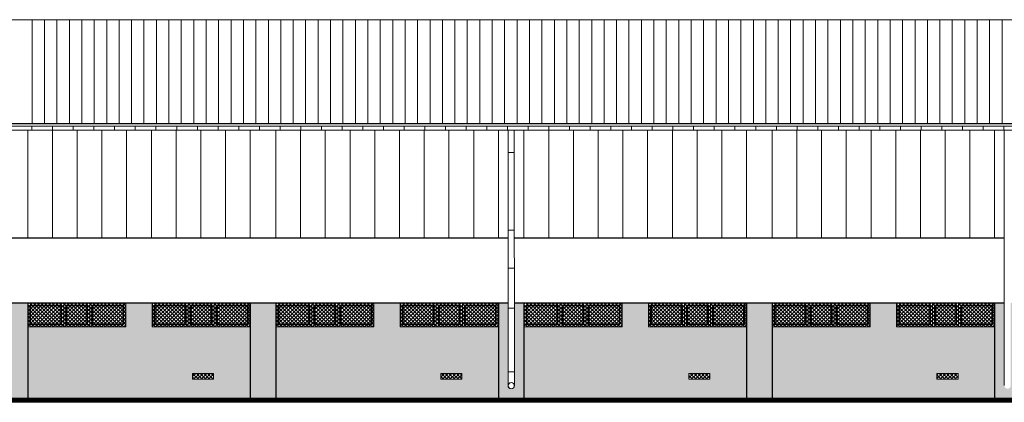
# Model space of a CAD drawing. Header units: millimetres. Extents: x -26513 to 76799, y 0 to 112149.
# Tile 80 of 98: x 59388 to 61768, y 96367 to 97292. Entities that reach past the tile are written whole.
import ezdxf

# ---------------------------------------------------------------- set-up
doc = ezdxf.new("R2010")
doc.units = ezdxf.units.MM
doc.header["$LTSCALE"] = 2
for name, color, linetype, lineweight in [('hacz  do wyłaczenia', 161, 'Continuous', 5), ('rynna-41', 22, 'Continuous', 18), ('stolarka', 6, 'Continuous', 9), ('widok', 3, 'Continuous', 13)]:
    doc.layers.add(name, color=color, linetype=linetype, lineweight=lineweight)
doc.layers.add('istn.śiany', color=2, linetype='Continuous')

msp = doc.modelspace()

# ---------------------------------------------------------------- hatches: boundary and pattern name
at = {"layer": 'hacz  do wyłaczenia', "linetype": 'Continuous'}
h = msp.add_hatch(dxfattribs=at)
h.set_pattern_fill('NET', color=256, scale=2, angle=45, style=0)
h.set_pattern_definition([(45, (3607.225, 3420.6066), (-4.49012806, 4.49012806), []), (135, (3607.225, 3420.6066), (-4.49012806, -4.49012806), [])])
h.paths.add_polyline_path([(59406.9, 96607.3), (59643.9, 96607.3), (59643.9, 96550.3), (59406.9, 96550.3)])
h = msp.add_hatch(dxfattribs=at)
h.set_pattern_fill('NET', color=256, scale=2, angle=45, style=0)
h.set_pattern_definition([(45, (3908.225, 3420.6066), (-4.49012806, 4.49012806), []), (135, (3908.225, 3420.6066), (-4.49012806, -4.49012806), [])])
h.paths.add_polyline_path([(59707.9, 96607.3), (59944.9, 96607.3), (59944.9, 96550.3), (59707.9, 96550.3)])
h = msp.add_hatch(dxfattribs=at)
h.set_pattern_fill('NET', color=256, scale=2, angle=45, style=0)
h.set_pattern_definition([(45, (4207.225, 3420.6066), (-4.49012806, 4.49012806), []), (135, (4207.225, 3420.6066), (-4.49012806, -4.49012806), [])])
h.paths.add_polyline_path([(60006.9, 96607.3), (60243.9, 96607.3), (60243.9, 96550.3), (60006.9, 96550.3)])
h = msp.add_hatch(dxfattribs=at)
h.set_pattern_fill('NET', color=256, scale=2, angle=45, style=0)
h.set_pattern_definition([(45, (4508.225, 3420.6066), (-4.49012806, 4.49012806), []), (135, (4508.225, 3420.6066), (-4.49012806, -4.49012806), [])])
h.paths.add_polyline_path([(60307.9, 96607.3), (60544.9, 96607.3), (60544.9, 96550.3), (60307.9, 96550.3)])
h = msp.add_hatch(dxfattribs=at)
h.set_pattern_fill('NET', color=256, scale=2, angle=45, style=0)
h.set_pattern_definition([(45, (4807.225, 3420.6066), (-4.49012806, 4.49012806), []), (135, (4807.225, 3420.6066), (-4.49012806, -4.49012806), [])])
h.paths.add_polyline_path([(60606.9, 96607.3), (60843.9, 96607.3), (60843.9, 96550.3), (60606.9, 96550.3)])
h = msp.add_hatch(dxfattribs=at)
h.set_pattern_fill('NET', color=256, scale=2, angle=45, style=0)
h.set_pattern_definition([(45, (5108.225, 3420.6066), (-4.49012806, 4.49012806), []), (135, (5108.225, 3420.6066), (-4.49012806, -4.49012806), [])])
h.paths.add_polyline_path([(60907.9, 96607.3), (61144.9, 96607.3), (61144.9, 96550.3), (60907.9, 96550.3)])
h = msp.add_hatch(dxfattribs=at)
h.set_pattern_fill('NET', color=256, scale=2, angle=45, style=0)
h.set_pattern_definition([(45, (5407.225, 3420.6066), (-4.49012806, 4.49012806), []), (135, (5407.225, 3420.6066), (-4.49012806, -4.49012806), [])])
h.paths.add_polyline_path([(61206.9, 96607.3), (61443.9, 96607.3), (61443.9, 96550.3), (61206.9, 96550.3)])
h = msp.add_hatch(dxfattribs=at)
h.set_pattern_fill('NET', color=256, scale=2, angle=45, style=0)
h.set_pattern_definition([(45, (5708.225, 3420.6066), (-4.49012806, 4.49012806), []), (135, (5708.225, 3420.6066), (-4.49012806, -4.49012806), [])])
h.paths.add_polyline_path([(61507.9, 96607.3), (61744.9, 96607.3), (61744.9, 96550.3), (61507.9, 96550.3)])
h = msp.add_hatch(dxfattribs=at)
h.set_pattern_fill('NET', color=256, scale=2, angle=45, style=0)
h.set_pattern_definition([(45, (-632.209, 3420.6066), (-4.49012806, 4.49012806), []), (135, (-632.209, 3420.6066), (-4.49012806, -4.49012806), [])])
h.paths.add_polyline_path([(58847.6, 96437.3), (58847.6, 96423.3), (58898.6, 96423.3), (58898.6, 96437.3)])
h.paths.add_polyline_path([(59805.5, 96437.3), (59805.5, 96423.3), (59856.5, 96423.3), (59856.5, 96437.3)])
h.paths.add_polyline_path([(60405.5, 96437.3), (60405.5, 96423.3), (60456.5, 96423.3), (60456.5, 96437.3)])
h.paths.add_polyline_path([(61005.5, 96437.3), (61005.5, 96423.3), (61056.5, 96423.3), (61056.5, 96437.3)])
h.paths.add_polyline_path([(61605.5, 96437.3), (61605.5, 96423.3), (61656.5, 96423.3), (61656.5, 96437.3)])
h.paths.add_polyline_path([(62205.5, 96437.3), (62205.5, 96423.3), (62256.5, 96423.3), (62256.5, 96437.3)])
at = {"layer": 'widok'}
h = msp.add_hatch(dxfattribs=at)
h.set_pattern_fill('AR-SAND', color=256, scale=0.6, style=0)
h.paths.add_polyline_path([(61144.9, 96550.3), (60907.9, 96550.3), (60907.9, 96607.3), (60843.9, 96607.3), (60843.9, 96550.3), (60606.9, 96550.3), (60606.9, 96377.3), (61144.9, 96377.3)])
h.paths.add_polyline_path([(61005.5, 96437.3), (61056.5, 96437.3), (61056.5, 96423.3), (61005.5, 96423.3)], flags=16)
h.paths.add_polyline_path([(61206.9, 96607.3), (61144.9, 96607.3), (61144.9, 96550.3), (61144.9, 96377.3), (61206.9, 96377.3)])
h.paths.add_polyline_path([(60606.9, 96607.3), (60583.5, 96607.3), (60583.6, 96407.9, -1.000441), (60568.3, 96407.8), (60568.3, 96607.3), (60544.9, 96607.3), (60544.9, 96550.3), (60544.9, 96377.3), (60606.9, 96377.3)])
h.paths.add_polyline_path([(61744.9, 96550.3), (61507.9, 96550.3), (61507.9, 96607.3), (61443.9, 96607.3), (61443.9, 96550.3), (61206.9, 96550.3), (61206.9, 96377.3), (61744.9, 96377.3)])
h.paths.add_polyline_path([(61605.5, 96437.3), (61656.5, 96437.3), (61656.5, 96423.3), (61605.5, 96423.3)], flags=16)
h.paths.add_polyline_path([(59304.9, 96550.3), (59067.9, 96550.3), (59067.9, 96607.3), (59003.9, 96607.3), (59003.9, 96550.3), (58766.9, 96550.3), (58766.9, 96437.3), (59304.9, 96437.3)])
h.paths.add_polyline_path([(59304.9, 96437.3), (58898.6, 96437.3), (58898.6, 96423.3), (58847.6, 96423.3), (58847.6, 96437.3), (58766.9, 96437.3), (58766.9, 96377.3), (59304.9, 96377.3)])
h.paths.add_polyline_path([(59348.5, 96607.3), (59304.9, 96607.3), (59304.9, 96550.3), (59304.9, 96377.3), (59406.9, 96377.3), (59406.9, 96607.3), (59363.5, 96607.3), (59363.5, 96408.4, -1.037425), (59348.3, 96407.8, -0.063148), (59348.5, 96409.8)])
h.paths.add_polyline_path([(59944.9, 96550.3), (59707.9, 96550.3), (59707.9, 96607.3), (59643.9, 96607.3), (59643.9, 96550.3), (59406.9, 96550.3), (59406.9, 96377.3), (59944.9, 96377.3)])
h.paths.add_polyline_path([(59805.5, 96437.3), (59856.5, 96437.3), (59856.5, 96423.3), (59805.5, 96423.3)], flags=16)
h.paths.add_polyline_path([(60544.9, 96550.3), (60307.9, 96550.3), (60307.9, 96607.3), (60243.9, 96607.3), (60243.9, 96550.3), (60006.9, 96550.3), (60006.9, 96377.3), (60544.9, 96377.3)])
h.paths.add_polyline_path([(60405.5, 96437.3), (60456.5, 96437.3), (60456.5, 96423.3), (60405.5, 96423.3)], flags=16)
h.paths.add_polyline_path([(60006.9, 96607.3), (59944.9, 96607.3), (59944.9, 96550.3), (59944.9, 96377.3), (60006.9, 96377.3)])
h = msp.add_hatch(dxfattribs=at)
h.set_pattern_fill('AR-SAND', color=256, scale=0.6, style=0)
h.paths.add_polyline_path([(62945.4, 96550.3), (62708.4, 96550.3), (62708.4, 96607.3), (62643.9, 96607.3), (62643.9, 96550.3), (62406.9, 96550.3), (62406.9, 96377.3), (62945.4, 96377.3)])
h.paths.add_polyline_path([(62968.9, 96607.3), (62945.4, 96607.3), (62945.4, 96550.3), (62945.4, 96377.3), (63007.4, 96377.3), (63007.4, 96607.3), (62984, 96607.3), (62984.1, 96407.9, -1.000404), (62968.9, 96407.8)])
h.paths.add_polyline_path([(63515.5, 96550.3), (63279.4, 96550.3), (63279.4, 96607.3), (63244.4, 96607.3), (63244.4, 96550.3), (63007.4, 96550.3), (63007.4, 96377.3), (63515.5, 96377.3)])
h.paths.add_polyline_path([(63548, 96607.3), (63516.4, 96607.3), (63516.4, 96550.3), (63515.5, 96550.3), (63515.5, 96377.3), (63566.4, 96377.3), (63566.4, 96437.3), (63563, 96437.3), (63563, 96408), (63538.8, 96382), (63527.8, 96392.2), (63548, 96413.9)])
h.paths.add_polyline_path([(63566.4, 96607.3), (63563, 96607.3), (63563, 96437.3), (63566.4, 96437.3)])
h.paths.add_polyline_path([(61768.3, 96607.3), (61744.9, 96607.3), (61744.9, 96550.3), (61744.9, 96377.3), (61806.9, 96377.3), (61806.9, 96607.3), (61783.5, 96607.3), (61783.6, 96407.9, -1.000428), (61768.3, 96407.8)])
h.paths.add_polyline_path([(62344.9, 96550.3), (62107.9, 96550.3), (62107.9, 96607.3), (62043.9, 96607.3), (62043.9, 96550.3), (61806.9, 96550.3), (61806.9, 96377.3), (62344.9, 96377.3)])
h.paths.add_polyline_path([(62205.5, 96437.3), (62256.5, 96437.3), (62256.5, 96423.3), (62205.5, 96423.3)], flags=16)
h.paths.add_polyline_path([(62406.9, 96607.3), (62344.9, 96607.3), (62344.9, 96550.3), (62344.9, 96377.3), (62406.9, 96377.3)])

# ---------------------------------------------------------------- linework, layer by layer
at = {"layer": 'hacz  do wyłaczenia'}
for p, q in [((59417.4, 97292.3), (59417.4, 97040.3)), ((59447.5, 97292.3), (59447.5, 97040.3)), ((59477.6, 97292.3), (59477.6, 97040.3)), ((59507.7, 97292.3), (59507.7, 97040.3)), ((59537.7, 97292.3), (59537.7, 97040.3)), ((59567.8, 97292.3), (59567.8, 97040.3)), ((59597.9, 97292.3), (59597.9, 97040.3)), ((59627.9, 97292.3), (59627.9, 97040.3)), ((59658, 97292.3), (59658, 97040.3)), ((59688.1, 97292.3), (59688.1, 97040.3)), ((59718.1, 97292.3), (59718.1, 97040.3)), ((59748.2, 97292.3), (59748.2, 97040.3)), ((59778.3, 97292.3), (59778.3, 97040.3)), ((59808.4, 97292.3), (59808.4, 97040.3)), ((59838.4, 97292.3), (59838.4, 97040.3)), ((59868.5, 97292.3), (59868.5, 97040.3)), ((59898.6, 97292.3), (59898.6, 97040.3)), ((59928.6, 97292.3), (59928.6, 97040.3)), ((59958.7, 97292.3), (59958.7, 97040.3)), ((59988.8, 97292.3), (59988.8, 97040.3)), ((60018.8, 97292.3), (60018.8, 97040.3)), ((60048.9, 97292.3), (60048.9, 97040.3)), ((60079, 97292.3), (60079, 97040.3)), ((60109.1, 97292.3), (60109.1, 97040.3)), ((60139.1, 97292.3), (60139.1, 97040.3)), ((60169.2, 97292.3), (60169.2, 97040.3)), ((60199.3, 97292.3), (60199.3, 97040.3)), ((60229.3, 97292.3), (60229.3, 97040.3)), ((60259.4, 97292.3), (60259.4, 97040.3)), ((60289.5, 97292.3), (60289.5, 97040.3)), ((60319.5, 97292.3), (60319.5, 97040.3)), ((60349.6, 97292.3), (60349.6, 97040.3)), ((60379.7, 97292.3), (60379.7, 97040.3)), ((60409.8, 97292.3), (60409.8, 97040.3)), ((60439.8, 97292.3), (60439.8, 97040.3)), ((60469.9, 97292.3), (60469.9, 97040.3)), ((60500, 97292.3), (60500, 97040.3)), ((60530, 97292.3), (60530, 97040.3)), ((60560.1, 97292.3), (60560.1, 97040.3)), ((60590.2, 97292.3), (60590.2, 97040.3)), ((60620.2, 97292.3), (60620.2, 97040.3)), ((60650.3, 97292.3), (60650.3, 97040.3)), ((60680.4, 97292.3), (60680.4, 97040.3)), ((60710.5, 97292.3), (60710.5, 97040.3)), ((60740.5, 97292.3), (60740.5, 97040.3)), ((60770.6, 97292.3), (60770.6, 97040.3)), ((60800.7, 97292.3), (60800.7, 97040.3)), ((60830.7, 97292.3), (60830.7, 97040.3)), ((60860.8, 97292.3), (60860.8, 97040.3)), ((60890.9, 97292.3), (60890.9, 97040.3)), ((60920.9, 97292.3), (60920.9, 97040.3)), ((60951, 97292.3), (60951, 97040.3)), ((60981.1, 97292.3), (60981.1, 97040.3)), ((61011.2, 97292.3), (61011.2, 97040.3)), ((61041.2, 97292.3), (61041.2, 97040.3)), ((61071.3, 97292.3), (61071.3, 97040.3)), ((61101.4, 97292.3), (61101.4, 97040.3)), ((61131.4, 97292.3), (61131.4, 97040.3)), ((61161.5, 97292.3), (61161.5, 97040.3)), ((61191.6, 97292.3), (61191.6, 97040.3)), ((61221.6, 97292.3), (61221.6, 97040.3)), ((61251.7, 97292.3), (61251.7, 97040.3)), ((61281.8, 97292.3), (61281.8, 97040.3)), ((61311.9, 97292.3), (61311.9, 97040.3)), ((61341.9, 97292.3), (61341.9, 97040.3)), ((61372, 97292.3), (61372, 97040.3)), ((61402.1, 97292.3), (61402.1, 97040.3)), ((61432.1, 97292.3), (61432.1, 97040.3)), ((61462.2, 97292.3), (61462.2, 97040.3)), ((61492.3, 97292.3), (61492.3, 97040.3)), ((61522.3, 97292.3), (61522.3, 97040.3)), ((61552.4, 97292.3), (61552.4, 97040.3)), ((61582.5, 97292.3), (61582.5, 97040.3)), ((61612.6, 97292.3), (61612.6, 97040.3)), ((61642.6, 97292.3), (61642.6, 97040.3)), ((61672.7, 97292.3), (61672.7, 97040.3)), ((61702.8, 97292.3), (61702.8, 97040.3)), ((61732.8, 97292.3), (61732.8, 97040.3)), ((61762.9, 97292.3), (61762.9, 97040.3)), ((59406.9, 97025.3), (59406.9, 96764.3)), ((59417.1, 97025.3), (59417.1, 97035.3)), ((59466.7, 97025.3), (59466.7, 96764.3)), ((59467.1, 97025.3), (59467.1, 97035.3)), ((59517.1, 97025.3), (59517.1, 97035.3)), ((59526.5, 97025.3), (59526.5, 96764.3)), ((59567.1, 97025.3), (59567.1, 97035.3)), ((59586.3, 97025.3), (59586.3, 96764.3)), ((59617.1, 97025.3), (59617.1, 97035.3)), ((59646.1, 97025.3), (59646.1, 96764.3)), ((59667.1, 97025.3), (59667.1, 97035.3)), ((59705.9, 97025.3), (59705.9, 96764.3)), ((59717.1, 97025.3), (59717.1, 97035.3)), ((59765.7, 97025.3), (59765.7, 96764.3)), ((59767.1, 97025.3), (59767.1, 97035.3)), ((59817.1, 97025.3), (59817.1, 97035.3)), ((59825.5, 97025.3), (59825.5, 96764.3)), ((59867.1, 97025.3), (59867.1, 97035.3)), ((59885.3, 97025.3), (59885.3, 96764.3)), ((59917.1, 97025.3), (59917.1, 97035.3)), ((59944.9, 97025.3), (59944.9, 96764.3)), ((59967.1, 97025.3), (59967.1, 97035.3)), ((60006.9, 97025.3), (60006.9, 96764.3)), ((60017.1, 97025.3), (60017.1, 97035.3)), ((60066.7, 97025.3), (60066.7, 96764.3)), ((60067.1, 97025.3), (60067.1, 97035.3)), ((60117.1, 97025.3), (60117.1, 97035.3)), ((60126.5, 97025.3), (60126.5, 96764.3)), ((60167.1, 97025.3), (60167.1, 97035.3)), ((60186.3, 97025.3), (60186.3, 96764.3)), ((60217.1, 97025.3), (60217.1, 97035.3)), ((60246.1, 97025.3), (60246.1, 96764.3)), ((60267.1, 97025.3), (60267.1, 97035.3)), ((60305.9, 97025.3), (60305.9, 96764.3)), ((60317.1, 97025.3), (60317.1, 97035.3)), ((60365.7, 97025.3), (60365.7, 96764.3)), ((60367.1, 97025.3), (60367.1, 97035.3)), ((60417.1, 97025.3), (60417.1, 97035.3)), ((60425.5, 97025.3), (60425.5, 96764.3)), ((60467.1, 97025.3), (60467.1, 97035.3)), ((60485.3, 97025.3), (60485.3, 96764.3)), ((60517.1, 97025.3), (60517.1, 97035.3)), ((60544.9, 97025.3), (60544.9, 96764.3)), ((60567.1, 97025.3), (60567.1, 97035.3)), ((60606.9, 97025.3), (60606.9, 96764.3)), ((60617.1, 97025.3), (60617.1, 97035.3)), ((60666.7, 97025.3), (60666.7, 96764.3)), ((60667.1, 97025.3), (60667.1, 97035.3)), ((60717.1, 97025.3), (60717.1, 97035.3)), ((60726.5, 97025.3), (60726.5, 96764.3)), ((60767.1, 97025.3), (60767.1, 97035.3)), ((60786.3, 97025.3), (60786.3, 96764.3)), ((60817.1, 97025.3), (60817.1, 97035.3)), ((60846.1, 97025.3), (60846.1, 96764.3)), ((60867.1, 97025.3), (60867.1, 97035.3)), ((60905.9, 97025.3), (60905.9, 96764.3)), ((60917.1, 97025.3), (60917.1, 97035.3)), ((60965.7, 97025.3), (60965.7, 96764.3)), ((60967.1, 97025.3), (60967.1, 97035.3)), ((61017.1, 97025.3), (61017.1, 97035.3)), ((61025.5, 97025.3), (61025.5, 96764.3)), ((61067.1, 97025.3), (61067.1, 97035.3)), ((61085.3, 97025.3), (61085.3, 96764.3)), ((61117.1, 97025.3), (61117.1, 97035.3)), ((61144.9, 97025.3), (61144.9, 96764.3)), ((61167.1, 97025.3), (61167.1, 97035.3)), ((61206.9, 97025.3), (61206.9, 96764.3)), ((61217.1, 97025.3), (61217.1, 97035.3)), ((61266.7, 97025.3), (61266.7, 96764.3)), ((61267.1, 97025.3), (61267.1, 97035.3)), ((61317.1, 97025.3), (61317.1, 97035.3)), ((61326.5, 97025.3), (61326.5, 96764.3)), ((61367.1, 97025.3), (61367.1, 97035.3)), ((61386.3, 97025.3), (61386.3, 96764.3)), ((61417.1, 97025.3), (61417.1, 97035.3)), ((61446.1, 97025.3), (61446.1, 96764.3)), ((61467.1, 97025.3), (61467.1, 97035.3)), ((61505.9, 97025.3), (61505.9, 96764.3)), ((61517.1, 97025.3), (61517.1, 97035.3)), ((61565.7, 97025.3), (61565.7, 96764.3)), ((61567.1, 97025.3), (61567.1, 97035.3)), ((61617.1, 97025.3), (61617.1, 97035.3)), ((61625.5, 97025.3), (61625.5, 96764.3)), ((61667.1, 97025.3), (61667.1, 97035.3)), ((61685.3, 97025.3), (61685.3, 96764.3)), ((61717.1, 97025.3), (61717.1, 97035.3)), ((61744.9, 97025.3), (61744.9, 96764.3)), ((61767.1, 97025.3), (61767.1, 97035.3)), ((60583.4, 96971.5), (60568.4, 96971.5)), ((60583.4, 96783.5), (60568.4, 96783.5)), ((60583.4, 96692.1), (60568.4, 96692.1)), ((60583.4, 96594.9), (60568.4, 96594.9)), ((60583.4, 96441.2), (60568.4, 96441.2))]:
    msp.add_line(p, q, dxfattribs=at)
for points in [[(59406.9, 96607.3), (59643.9, 96607.3), (59643.9, 96550.3), (59406.9, 96550.3)], [(59707.9, 96607.3), (59944.9, 96607.3), (59944.9, 96550.3), (59707.9, 96550.3)], [(60006.9, 96607.3), (60243.9, 96607.3), (60243.9, 96550.3), (60006.9, 96550.3)], [(60307.9, 96607.3), (60544.9, 96607.3), (60544.9, 96550.3), (60307.9, 96550.3)], [(60606.9, 96607.3), (60843.9, 96607.3), (60843.9, 96550.3), (60606.9, 96550.3)], [(60907.9, 96607.3), (61144.9, 96607.3), (61144.9, 96550.3), (60907.9, 96550.3)], [(61206.9, 96607.3), (61443.9, 96607.3), (61443.9, 96550.3), (61206.9, 96550.3)], [(61507.9, 96607.3), (61744.9, 96607.3), (61744.9, 96550.3), (61507.9, 96550.3)]]:
    msp.add_lwpolyline(points, close=True, dxfattribs=at)
at = {"layer": 'istn.śiany'}
for p, q in [((63577.3, 97040.3), (55117.4, 97040.3)), ((60568.3, 96764.3), (59363.5, 96764.3)), ((61768.3, 96764.3), (60583.3, 96764.3)), ((60568.3, 96607.3), (59363.5, 96607.3)), ((59406.9, 96607.3), (59406.9, 96376.9)), ((59944.9, 96607.3), (59944.9, 96376.9)), ((60006.9, 96607.3), (60006.9, 96376.9)), ((60544.9, 96607.3), (60544.9, 96376.9)), ((61768.3, 96607.3), (60583.3, 96607.3)), ((60606.9, 96607.3), (60606.9, 96376.9)), ((61144.9, 96607.3), (61144.9, 96376.9)), ((61206.9, 96607.3), (61206.9, 96376.9)), ((61744.9, 96607.3), (61744.9, 96376.9))]:
    msp.add_line(p, q, dxfattribs=at)
at = {"layer": 'rynna-41'}
for p, q in [((63559.2, 97035.3), (55117.4, 97035.3)), ((63536.4, 97025.3), (55117.4, 97025.3)), ((60568.3, 97024.4), (60568.3, 96407.8)), ((60583.3, 97024.4), (60583.6, 96407.8)), ((61768.3, 97024.6), (61768.3, 96407.8))]:
    msp.add_line(p, q, dxfattribs=at)
for centre in [(60575.9, 96407.8), (60576.1, 96407.8)]:
    msp.add_circle(centre, 7.63, dxfattribs=at)
at = {"layer": 'stolarka'}
for p, q in [((59488.9, 96602.3), (59411.9, 96602.3)), ((59411.9, 96602.3), (59411.9, 96555.3)), ((59488.9, 96602.3), (59411.9, 96602.3)), ((59413.9, 96600.3), (59413.9, 96557.3)), ((59486.9, 96600.3), (59413.9, 96600.3)), ((59486.9, 96600.3), (59413.9, 96600.3)), ((59413.9, 96600.3), (59413.9, 96557.3)), ((59486.9, 96600.3), (59486.9, 96557.3)), ((59486.9, 96600.3), (59486.9, 96557.3)), ((59488.9, 96602.3), (59488.9, 96555.3)), ((59488.9, 96602.3), (59488.9, 96555.3)), ((59493.9, 96607.3), (59493.9, 96550.3)), ((59493.9, 96607.3), (59493.9, 96550.3)), ((59498.9, 96602.3), (59498.9, 96555.3)), ((59551.9, 96602.3), (59498.9, 96602.3)), ((59551.9, 96602.3), (59498.9, 96602.3)), ((59498.9, 96602.3), (59498.9, 96555.3)), ((59500.9, 96600.3), (59500.9, 96557.3)), ((59549.9, 96600.3), (59500.9, 96600.3)), ((59549.9, 96600.3), (59500.9, 96600.3)), ((59500.9, 96600.3), (59500.9, 96557.3)), ((59549.9, 96600.3), (59549.9, 96557.3)), ((59549.9, 96600.3), (59549.9, 96557.3)), ((59551.9, 96602.3), (59551.9, 96555.3)), ((59551.9, 96602.3), (59551.9, 96555.3)), ((59556.9, 96607.3), (59556.9, 96550.3)), ((59556.9, 96607.3), (59556.9, 96550.3)), ((59638.9, 96602.3), (59561.9, 96602.3)), ((59561.9, 96602.3), (59561.9, 96555.3)), ((59638.9, 96602.3), (59561.9, 96602.3)), ((59561.9, 96602.3), (59561.9, 96555.3)), ((59563.9, 96600.3), (59563.9, 96557.3)), ((59636.9, 96600.3), (59563.9, 96600.3)), ((59636.9, 96600.3), (59563.9, 96600.3)), ((59563.9, 96600.3), (59563.9, 96557.3)), ((59636.9, 96600.3), (59636.9, 96557.3)), ((59636.9, 96600.3), (59636.9, 96557.3)), ((59638.9, 96602.3), (59638.9, 96555.3)), ((59638.9, 96602.3), (59638.9, 96555.3)), ((59643.9, 96607.3), (59643.9, 96550.3)), ((59643.9, 96607.3), (59643.9, 96550.3)), ((59708.9, 96607.3), (59708.9, 96550.3)), ((59712.9, 96602.3), (59712.9, 96555.3)), ((59789.9, 96602.3), (59712.9, 96602.3)), ((59712.9, 96602.3), (59712.9, 96555.3)), ((59789.9, 96602.3), (59712.9, 96602.3)), ((59714.9, 96600.3), (59714.9, 96557.3)), ((59787.9, 96600.3), (59714.9, 96600.3)), ((59787.9, 96600.3), (59714.9, 96600.3)), ((59714.9, 96600.3), (59714.9, 96557.3)), ((59787.9, 96600.3), (59787.9, 96557.3)), ((59787.9, 96600.3), (59787.9, 96557.3)), ((59789.9, 96602.3), (59789.9, 96555.3)), ((59789.9, 96602.3), (59789.9, 96555.3)), ((59794.9, 96607.3), (59794.9, 96550.3)), ((59794.9, 96607.3), (59794.9, 96550.3)), ((59799.9, 96602.3), (59799.9, 96555.3)), ((59852.9, 96602.3), (59799.9, 96602.3)), ((59852.9, 96602.3), (59799.9, 96602.3)), ((59799.9, 96602.3), (59799.9, 96555.3)), ((59801.9, 96600.3), (59801.9, 96557.3)), ((59850.9, 96600.3), (59801.9, 96600.3)), ((59850.9, 96600.3), (59801.9, 96600.3)), ((59801.9, 96600.3), (59801.9, 96557.3)), ((59850.9, 96600.3), (59850.9, 96557.3)), ((59850.9, 96600.3), (59850.9, 96557.3)), ((59852.9, 96602.3), (59852.9, 96555.3)), ((59852.9, 96602.3), (59852.9, 96555.3)), ((59857.9, 96607.3), (59857.9, 96550.3)), ((59857.9, 96607.3), (59857.9, 96550.3)), ((59939.9, 96602.3), (59862.9, 96602.3)), ((59862.9, 96602.3), (59862.9, 96555.3)), ((59939.9, 96602.3), (59862.9, 96602.3)), ((59862.9, 96602.3), (59862.9, 96555.3)), ((59864.9, 96600.3), (59864.9, 96557.3)), ((59937.9, 96600.3), (59864.9, 96600.3)), ((59937.9, 96600.3), (59864.9, 96600.3)), ((59864.9, 96600.3), (59864.9, 96557.3)), ((59937.9, 96600.3), (59937.9, 96557.3)), ((59937.9, 96600.3), (59937.9, 96557.3)), ((59939.9, 96602.3), (59939.9, 96555.3)), ((59939.9, 96602.3), (59939.9, 96555.3)), ((59944.9, 96607.3), (59944.9, 96550.3)), ((60088.9, 96602.3), (60011.9, 96602.3)), ((60011.9, 96602.3), (60011.9, 96555.3)), ((60011.9, 96602.3), (60011.9, 96555.3)), ((60088.9, 96602.3), (60011.9, 96602.3)), ((60013.9, 96600.3), (60013.9, 96557.3)), ((60086.9, 96600.3), (60013.9, 96600.3)), ((60086.9, 96600.3), (60013.9, 96600.3)), ((60013.9, 96600.3), (60013.9, 96557.3)), ((60086.9, 96600.3), (60086.9, 96557.3)), ((60086.9, 96600.3), (60086.9, 96557.3)), ((60088.9, 96602.3), (60088.9, 96555.3)), ((60088.9, 96602.3), (60088.9, 96555.3)), ((60093.9, 96607.3), (60093.9, 96550.3)), ((60093.9, 96607.3), (60093.9, 96550.3)), ((60098.9, 96602.3), (60098.9, 96555.3)), ((60151.9, 96602.3), (60098.9, 96602.3)), ((60151.9, 96602.3), (60098.9, 96602.3)), ((60098.9, 96602.3), (60098.9, 96555.3)), ((60100.9, 96600.3), (60100.9, 96557.3)), ((60149.9, 96600.3), (60100.9, 96600.3)), ((60149.9, 96600.3), (60100.9, 96600.3)), ((60100.9, 96600.3), (60100.9, 96557.3)), ((60149.9, 96600.3), (60149.9, 96557.3)), ((60149.9, 96600.3), (60149.9, 96557.3)), ((60151.9, 96602.3), (60151.9, 96555.3)), ((60151.9, 96602.3), (60151.9, 96555.3)), ((60156.9, 96607.3), (60156.9, 96550.3)), ((60156.9, 96607.3), (60156.9, 96550.3)), ((60238.9, 96602.3), (60161.9, 96602.3)), ((60161.9, 96602.3), (60161.9, 96555.3)), ((60238.9, 96602.3), (60161.9, 96602.3)), ((60161.9, 96602.3), (60161.9, 96555.3)), ((60163.9, 96600.3), (60163.9, 96557.3)), ((60236.9, 96600.3), (60163.9, 96600.3)), ((60236.9, 96600.3), (60163.9, 96600.3)), ((60163.9, 96600.3), (60163.9, 96557.3)), ((60236.9, 96600.3), (60236.9, 96557.3)), ((60236.9, 96600.3), (60236.9, 96557.3)), ((60238.9, 96602.3), (60238.9, 96555.3)), ((60238.9, 96602.3), (60238.9, 96555.3)), ((60243.9, 96607.3), (60243.9, 96550.3)), ((60243.9, 96607.3), (60243.9, 96550.3)), ((60308.9, 96607.3), (60308.9, 96550.3)), ((60312.9, 96602.3), (60312.9, 96555.3)), ((60389.9, 96602.3), (60312.9, 96602.3)), ((60312.9, 96602.3), (60312.9, 96555.3)), ((60389.9, 96602.3), (60312.9, 96602.3)), ((60314.9, 96600.3), (60314.9, 96557.3)), ((60387.9, 96600.3), (60314.9, 96600.3)), ((60387.9, 96600.3), (60314.9, 96600.3)), ((60314.9, 96600.3), (60314.9, 96557.3)), ((60387.9, 96600.3), (60387.9, 96557.3)), ((60387.9, 96600.3), (60387.9, 96557.3)), ((60389.9, 96602.3), (60389.9, 96555.3)), ((60389.9, 96602.3), (60389.9, 96555.3)), ((60394.9, 96607.3), (60394.9, 96550.3)), ((60394.9, 96607.3), (60394.9, 96550.3)), ((60399.9, 96602.3), (60399.9, 96555.3)), ((60452.9, 96602.3), (60399.9, 96602.3)), ((60452.9, 96602.3), (60399.9, 96602.3)), ((60399.9, 96602.3), (60399.9, 96555.3)), ((60401.9, 96600.3), (60401.9, 96557.3)), ((60450.9, 96600.3), (60401.9, 96600.3)), ((60450.9, 96600.3), (60401.9, 96600.3)), ((60401.9, 96600.3), (60401.9, 96557.3)), ((60450.9, 96600.3), (60450.9, 96557.3)), ((60450.9, 96600.3), (60450.9, 96557.3)), ((60452.9, 96602.3), (60452.9, 96555.3)), ((60452.9, 96602.3), (60452.9, 96555.3)), ((60457.9, 96607.3), (60457.9, 96550.3)), ((60457.9, 96607.3), (60457.9, 96550.3)), ((60539.9, 96602.3), (60462.9, 96602.3)), ((60462.9, 96602.3), (60462.9, 96555.3)), ((60539.9, 96602.3), (60462.9, 96602.3)), ((60462.9, 96602.3), (60462.9, 96555.3)), ((60464.9, 96600.3), (60464.9, 96557.3)), ((60537.9, 96600.3), (60464.9, 96600.3)), ((60537.9, 96600.3), (60464.9, 96600.3)), ((60464.9, 96600.3), (60464.9, 96557.3)), ((60537.9, 96600.3), (60537.9, 96557.3)), ((60537.9, 96600.3), (60537.9, 96557.3)), ((60539.9, 96602.3), (60539.9, 96555.3)), ((60539.9, 96602.3), (60539.9, 96555.3)), ((60544.9, 96607.3), (60544.9, 96550.3)), ((60688.9, 96602.3), (60611.9, 96602.3)), ((60611.9, 96602.3), (60611.9, 96555.3)), ((60611.9, 96602.3), (60611.9, 96555.3)), ((60688.9, 96602.3), (60611.9, 96602.3)), ((60613.9, 96600.3), (60613.9, 96557.3)), ((60686.9, 96600.3), (60613.9, 96600.3)), ((60686.9, 96600.3), (60613.9, 96600.3)), ((60613.9, 96600.3), (60613.9, 96557.3)), ((60686.9, 96600.3), (60686.9, 96557.3)), ((60686.9, 96600.3), (60686.9, 96557.3)), ((60688.9, 96602.3), (60688.9, 96555.3)), ((60688.9, 96602.3), (60688.9, 96555.3)), ((60693.9, 96607.3), (60693.9, 96550.3)), ((60693.9, 96607.3), (60693.9, 96550.3)), ((60698.9, 96602.3), (60698.9, 96555.3)), ((60751.9, 96602.3), (60698.9, 96602.3)), ((60751.9, 96602.3), (60698.9, 96602.3)), ((60698.9, 96602.3), (60698.9, 96555.3)), ((60700.9, 96600.3), (60700.9, 96557.3)), ((60749.9, 96600.3), (60700.9, 96600.3)), ((60749.9, 96600.3), (60700.9, 96600.3)), ((60700.9, 96600.3), (60700.9, 96557.3)), ((60749.9, 96600.3), (60749.9, 96557.3)), ((60749.9, 96600.3), (60749.9, 96557.3)), ((60751.9, 96602.3), (60751.9, 96555.3)), ((60751.9, 96602.3), (60751.9, 96555.3)), ((60756.9, 96607.3), (60756.9, 96550.3)), ((60756.9, 96607.3), (60756.9, 96550.3)), ((60838.9, 96602.3), (60761.9, 96602.3)), ((60761.9, 96602.3), (60761.9, 96555.3)), ((60838.9, 96602.3), (60761.9, 96602.3)), ((60761.9, 96602.3), (60761.9, 96555.3)), ((60763.9, 96600.3), (60763.9, 96557.3)), ((60836.9, 96600.3), (60763.9, 96600.3)), ((60836.9, 96600.3), (60763.9, 96600.3)), ((60763.9, 96600.3), (60763.9, 96557.3)), ((60836.9, 96600.3), (60836.9, 96557.3)), ((60836.9, 96600.3), (60836.9, 96557.3)), ((60838.9, 96602.3), (60838.9, 96555.3)), ((60838.9, 96602.3), (60838.9, 96555.3)), ((60843.9, 96607.3), (60843.9, 96550.3)), ((60843.9, 96607.3), (60843.9, 96550.3)), ((60908.9, 96607.3), (60908.9, 96550.3)), ((60912.9, 96602.3), (60912.9, 96555.3)), ((60989.9, 96602.3), (60912.9, 96602.3)), ((60912.9, 96602.3), (60912.9, 96555.3)), ((60989.9, 96602.3), (60912.9, 96602.3)), ((60914.9, 96600.3), (60914.9, 96557.3)), ((60987.9, 96600.3), (60914.9, 96600.3)), ((60987.9, 96600.3), (60914.9, 96600.3)), ((60914.9, 96600.3), (60914.9, 96557.3)), ((60987.9, 96600.3), (60987.9, 96557.3)), ((60987.9, 96600.3), (60987.9, 96557.3)), ((60989.9, 96602.3), (60989.9, 96555.3)), ((60989.9, 96602.3), (60989.9, 96555.3)), ((60994.9, 96607.3), (60994.9, 96550.3)), ((60994.9, 96607.3), (60994.9, 96550.3)), ((60999.9, 96602.3), (60999.9, 96555.3)), ((61052.9, 96602.3), (60999.9, 96602.3)), ((61052.9, 96602.3), (60999.9, 96602.3)), ((60999.9, 96602.3), (60999.9, 96555.3)), ((61001.9, 96600.3), (61001.9, 96557.3)), ((61050.9, 96600.3), (61001.9, 96600.3)), ((61050.9, 96600.3), (61001.9, 96600.3)), ((61001.9, 96600.3), (61001.9, 96557.3)), ((61050.9, 96600.3), (61050.9, 96557.3)), ((61050.9, 96600.3), (61050.9, 96557.3)), ((61052.9, 96602.3), (61052.9, 96555.3)), ((61052.9, 96602.3), (61052.9, 96555.3)), ((61057.9, 96607.3), (61057.9, 96550.3)), ((61057.9, 96607.3), (61057.9, 96550.3)), ((61139.9, 96602.3), (61062.9, 96602.3)), ((61062.9, 96602.3), (61062.9, 96555.3)), ((61139.9, 96602.3), (61062.9, 96602.3)), ((61062.9, 96602.3), (61062.9, 96555.3)), ((61064.9, 96600.3), (61064.9, 96557.3)), ((61137.9, 96600.3), (61064.9, 96600.3)), ((61137.9, 96600.3), (61064.9, 96600.3)), ((61064.9, 96600.3), (61064.9, 96557.3)), ((61137.9, 96600.3), (61137.9, 96557.3)), ((61137.9, 96600.3), (61137.9, 96557.3)), ((61139.9, 96602.3), (61139.9, 96555.3)), ((61139.9, 96602.3), (61139.9, 96555.3)), ((61144.9, 96607.3), (61144.9, 96550.3)), ((61288.9, 96602.3), (61211.9, 96602.3)), ((61211.9, 96602.3), (61211.9, 96555.3)), ((61211.9, 96602.3), (61211.9, 96555.3)), ((61288.9, 96602.3), (61211.9, 96602.3)), ((61213.9, 96600.3), (61213.9, 96557.3)), ((61286.9, 96600.3), (61213.9, 96600.3)), ((61286.9, 96600.3), (61213.9, 96600.3)), ((61213.9, 96600.3), (61213.9, 96557.3)), ((61286.9, 96600.3), (61286.9, 96557.3)), ((61286.9, 96600.3), (61286.9, 96557.3)), ((61288.9, 96602.3), (61288.9, 96555.3)), ((61288.9, 96602.3), (61288.9, 96555.3)), ((61293.9, 96607.3), (61293.9, 96550.3)), ((61293.9, 96607.3), (61293.9, 96550.3)), ((61298.9, 96602.3), (61298.9, 96555.3)), ((61351.9, 96602.3), (61298.9, 96602.3)), ((61351.9, 96602.3), (61298.9, 96602.3)), ((61298.9, 96602.3), (61298.9, 96555.3)), ((61300.9, 96600.3), (61300.9, 96557.3)), ((61349.9, 96600.3), (61300.9, 96600.3)), ((61349.9, 96600.3), (61300.9, 96600.3)), ((61300.9, 96600.3), (61300.9, 96557.3)), ((61349.9, 96600.3), (61349.9, 96557.3)), ((61349.9, 96600.3), (61349.9, 96557.3)), ((61351.9, 96602.3), (61351.9, 96555.3)), ((61351.9, 96602.3), (61351.9, 96555.3)), ((61356.9, 96607.3), (61356.9, 96550.3)), ((61356.9, 96607.3), (61356.9, 96550.3)), ((61438.9, 96602.3), (61361.9, 96602.3)), ((61361.9, 96602.3), (61361.9, 96555.3)), ((61438.9, 96602.3), (61361.9, 96602.3)), ((61361.9, 96602.3), (61361.9, 96555.3)), ((61363.9, 96600.3), (61363.9, 96557.3)), ((61436.9, 96600.3), (61363.9, 96600.3)), ((61436.9, 96600.3), (61363.9, 96600.3)), ((61363.9, 96600.3), (61363.9, 96557.3)), ((61436.9, 96600.3), (61436.9, 96557.3)), ((61436.9, 96600.3), (61436.9, 96557.3)), ((61438.9, 96602.3), (61438.9, 96555.3)), ((61438.9, 96602.3), (61438.9, 96555.3)), ((61443.9, 96607.3), (61443.9, 96550.3)), ((61443.9, 96607.3), (61443.9, 96550.3)), ((61508.9, 96607.3), (61508.9, 96550.3)), ((61512.9, 96602.3), (61512.9, 96555.3)), ((61589.9, 96602.3), (61512.9, 96602.3)), ((61512.9, 96602.3), (61512.9, 96555.3)), ((61589.9, 96602.3), (61512.9, 96602.3)), ((61514.9, 96600.3), (61514.9, 96557.3)), ((61587.9, 96600.3), (61514.9, 96600.3)), ((61587.9, 96600.3), (61514.9, 96600.3)), ((61514.9, 96600.3), (61514.9, 96557.3)), ((61587.9, 96600.3), (61587.9, 96557.3)), ((61587.9, 96600.3), (61587.9, 96557.3)), ((61589.9, 96602.3), (61589.9, 96555.3)), ((61589.9, 96602.3), (61589.9, 96555.3)), ((61594.9, 96607.3), (61594.9, 96550.3)), ((61594.9, 96607.3), (61594.9, 96550.3)), ((61599.9, 96602.3), (61599.9, 96555.3)), ((61652.9, 96602.3), (61599.9, 96602.3)), ((61652.9, 96602.3), (61599.9, 96602.3)), ((61599.9, 96602.3), (61599.9, 96555.3)), ((61601.9, 96600.3), (61601.9, 96557.3)), ((61650.9, 96600.3), (61601.9, 96600.3)), ((61650.9, 96600.3), (61601.9, 96600.3)), ((61601.9, 96600.3), (61601.9, 96557.3)), ((61650.9, 96600.3), (61650.9, 96557.3)), ((61650.9, 96600.3), (61650.9, 96557.3)), ((61652.9, 96602.3), (61652.9, 96555.3)), ((61652.9, 96602.3), (61652.9, 96555.3)), ((61657.9, 96607.3), (61657.9, 96550.3)), ((61657.9, 96607.3), (61657.9, 96550.3)), ((61739.9, 96602.3), (61662.9, 96602.3)), ((61662.9, 96602.3), (61662.9, 96555.3)), ((61739.9, 96602.3), (61662.9, 96602.3)), ((61662.9, 96602.3), (61662.9, 96555.3)), ((61664.9, 96600.3), (61664.9, 96557.3)), ((61737.9, 96600.3), (61664.9, 96600.3)), ((61737.9, 96600.3), (61664.9, 96600.3)), ((61664.9, 96600.3), (61664.9, 96557.3)), ((61737.9, 96600.3), (61737.9, 96557.3)), ((61737.9, 96600.3), (61737.9, 96557.3)), ((61739.9, 96602.3), (61739.9, 96555.3)), ((61739.9, 96602.3), (61739.9, 96555.3)), ((61744.9, 96607.3), (61744.9, 96550.3)), ((59643.9, 96550.3), (59406.9, 96550.3)), ((59643.9, 96550.3), (59406.9, 96550.3)), ((59488.9, 96555.3), (59411.9, 96555.3)), ((59488.9, 96555.3), (59411.9, 96555.3)), ((59486.9, 96557.3), (59413.9, 96557.3)), ((59486.9, 96557.3), (59413.9, 96557.3)), ((59551.9, 96555.3), (59498.9, 96555.3)), ((59551.9, 96555.3), (59498.9, 96555.3)), ((59549.9, 96557.3), (59500.9, 96557.3)), ((59549.9, 96557.3), (59500.9, 96557.3)), ((59638.9, 96555.3), (59561.9, 96555.3)), ((59638.9, 96555.3), (59561.9, 96555.3)), ((59636.9, 96557.3), (59563.9, 96557.3)), ((59636.9, 96557.3), (59563.9, 96557.3)), ((59944.9, 96550.3), (59707.9, 96550.3)), ((59944.9, 96550.3), (59708.9, 96550.3)), ((59789.9, 96555.3), (59712.9, 96555.3)), ((59789.9, 96555.3), (59712.9, 96555.3)), ((59787.9, 96557.3), (59714.9, 96557.3)), ((59787.9, 96557.3), (59714.9, 96557.3)), ((59852.9, 96555.3), (59799.9, 96555.3)), ((59852.9, 96555.3), (59799.9, 96555.3)), ((59850.9, 96557.3), (59801.9, 96557.3)), ((59850.9, 96557.3), (59801.9, 96557.3)), ((59939.9, 96555.3), (59862.9, 96555.3)), ((59939.9, 96555.3), (59862.9, 96555.3)), ((59937.9, 96557.3), (59864.9, 96557.3)), ((59937.9, 96557.3), (59864.9, 96557.3)), ((60243.9, 96550.3), (60006.9, 96550.3)), ((60243.9, 96550.3), (60006.9, 96550.3)), ((60088.9, 96555.3), (60011.9, 96555.3)), ((60088.9, 96555.3), (60011.9, 96555.3)), ((60086.9, 96557.3), (60013.9, 96557.3)), ((60086.9, 96557.3), (60013.9, 96557.3)), ((60151.9, 96555.3), (60098.9, 96555.3)), ((60151.9, 96555.3), (60098.9, 96555.3)), ((60149.9, 96557.3), (60100.9, 96557.3)), ((60149.9, 96557.3), (60100.9, 96557.3)), ((60238.9, 96555.3), (60161.9, 96555.3)), ((60238.9, 96555.3), (60161.9, 96555.3)), ((60236.9, 96557.3), (60163.9, 96557.3)), ((60236.9, 96557.3), (60163.9, 96557.3)), ((60544.9, 96550.3), (60307.9, 96550.3)), ((60544.9, 96550.3), (60308.9, 96550.3)), ((60389.9, 96555.3), (60312.9, 96555.3)), ((60389.9, 96555.3), (60312.9, 96555.3)), ((60387.9, 96557.3), (60314.9, 96557.3)), ((60387.9, 96557.3), (60314.9, 96557.3)), ((60452.9, 96555.3), (60399.9, 96555.3)), ((60452.9, 96555.3), (60399.9, 96555.3)), ((60450.9, 96557.3), (60401.9, 96557.3)), ((60450.9, 96557.3), (60401.9, 96557.3)), ((60539.9, 96555.3), (60462.9, 96555.3)), ((60539.9, 96555.3), (60462.9, 96555.3)), ((60537.9, 96557.3), (60464.9, 96557.3)), ((60537.9, 96557.3), (60464.9, 96557.3)), ((60843.9, 96550.3), (60606.9, 96550.3)), ((60843.9, 96550.3), (60606.9, 96550.3)), ((60688.9, 96555.3), (60611.9, 96555.3)), ((60688.9, 96555.3), (60611.9, 96555.3)), ((60686.9, 96557.3), (60613.9, 96557.3)), ((60686.9, 96557.3), (60613.9, 96557.3)), ((60751.9, 96555.3), (60698.9, 96555.3)), ((60751.9, 96555.3), (60698.9, 96555.3)), ((60749.9, 96557.3), (60700.9, 96557.3)), ((60749.9, 96557.3), (60700.9, 96557.3)), ((60838.9, 96555.3), (60761.9, 96555.3)), ((60838.9, 96555.3), (60761.9, 96555.3)), ((60836.9, 96557.3), (60763.9, 96557.3)), ((60836.9, 96557.3), (60763.9, 96557.3)), ((61144.9, 96550.3), (60907.9, 96550.3)), ((61144.9, 96550.3), (60908.9, 96550.3)), ((60989.9, 96555.3), (60912.9, 96555.3)), ((60989.9, 96555.3), (60912.9, 96555.3)), ((60987.9, 96557.3), (60914.9, 96557.3)), ((60987.9, 96557.3), (60914.9, 96557.3)), ((61052.9, 96555.3), (60999.9, 96555.3)), ((61052.9, 96555.3), (60999.9, 96555.3)), ((61050.9, 96557.3), (61001.9, 96557.3)), ((61050.9, 96557.3), (61001.9, 96557.3)), ((61139.9, 96555.3), (61062.9, 96555.3)), ((61139.9, 96555.3), (61062.9, 96555.3)), ((61137.9, 96557.3), (61064.9, 96557.3)), ((61137.9, 96557.3), (61064.9, 96557.3)), ((61443.9, 96550.3), (61206.9, 96550.3)), ((61443.9, 96550.3), (61206.9, 96550.3)), ((61288.9, 96555.3), (61211.9, 96555.3)), ((61288.9, 96555.3), (61211.9, 96555.3)), ((61286.9, 96557.3), (61213.9, 96557.3)), ((61286.9, 96557.3), (61213.9, 96557.3)), ((61351.9, 96555.3), (61298.9, 96555.3)), ((61351.9, 96555.3), (61298.9, 96555.3)), ((61349.9, 96557.3), (61300.9, 96557.3)), ((61349.9, 96557.3), (61300.9, 96557.3)), ((61438.9, 96555.3), (61361.9, 96555.3)), ((61438.9, 96555.3), (61361.9, 96555.3)), ((61436.9, 96557.3), (61363.9, 96557.3)), ((61436.9, 96557.3), (61363.9, 96557.3)), ((61744.9, 96550.3), (61507.9, 96550.3)), ((61744.9, 96550.3), (61508.9, 96550.3)), ((61589.9, 96555.3), (61512.9, 96555.3)), ((61589.9, 96555.3), (61512.9, 96555.3)), ((61587.9, 96557.3), (61514.9, 96557.3)), ((61587.9, 96557.3), (61514.9, 96557.3)), ((61652.9, 96555.3), (61599.9, 96555.3)), ((61652.9, 96555.3), (61599.9, 96555.3)), ((61650.9, 96557.3), (61601.9, 96557.3)), ((61650.9, 96557.3), (61601.9, 96557.3)), ((61739.9, 96555.3), (61662.9, 96555.3)), ((61739.9, 96555.3), (61662.9, 96555.3)), ((61737.9, 96557.3), (61664.9, 96557.3)), ((61737.9, 96557.3), (61664.9, 96557.3))]:
    msp.add_line(p, q, dxfattribs=at)
for points in [[(59856.5, 96423.3), (59856.5, 96437.3), (59805.5, 96437.3), (59805.5, 96423.3)], [(59856.5, 96423.3), (59856.5, 96437.3), (59805.5, 96437.3), (59805.5, 96423.3)], [(60456.5, 96423.3), (60456.5, 96437.3), (60405.5, 96437.3), (60405.5, 96423.3)], [(60456.5, 96423.3), (60456.5, 96437.3), (60405.5, 96437.3), (60405.5, 96423.3)], [(61056.5, 96423.3), (61056.5, 96437.3), (61005.5, 96437.3), (61005.5, 96423.3)], [(61056.5, 96423.3), (61056.5, 96437.3), (61005.5, 96437.3), (61005.5, 96423.3)], [(61656.5, 96423.3), (61656.5, 96437.3), (61605.5, 96437.3), (61605.5, 96423.3)], [(61656.5, 96423.3), (61656.5, 96437.3), (61605.5, 96437.3), (61605.5, 96423.3)]]:
    msp.add_lwpolyline(points, close=True, dxfattribs=at)
at = {"layer": 'widok'}
for p, q in [((63566.4, 97292.3), (55087.4, 97292.3)), ((65991.4, 96377.3), (53754.3, 96377.3)), ((65991.4, 96377.1), (53754.3, 96377.1)), ((65991.4, 96376.9), (53754.3, 96376.9)), ((65991.4, 96376.7), (53754.3, 96376.7)), ((65991.4, 96376.5), (53754.3, 96376.5)), ((65991.4, 96376.3), (53754.3, 96376.3)), ((65991.4, 96376.1), (53754.3, 96376.1)), ((65991.4, 96375.9), (53754.3, 96375.9)), ((65991.4, 96375.7), (53754.3, 96375.7)), ((65991.4, 96375.5), (53754.3, 96375.5)), ((65991.4, 96375.3), (53754.3, 96375.3)), ((65991.4, 96375.1), (53754.3, 96375.1)), ((65991.4, 96374.9), (53754.3, 96374.9)), ((65991.4, 96374.7), (53754.3, 96374.7)), ((65991.4, 96374.5), (53754.3, 96374.5)), ((65991.4, 96374.3), (53754.3, 96374.3)), ((65991.4, 96374.1), (53754.3, 96374.1)), ((65991.4, 96373.9), (53754.3, 96373.9)), ((65991.4, 96373.7), (53754.3, 96373.7)), ((65991.4, 96373.5), (53754.3, 96373.5)), ((65991.4, 96373.3), (53754.3, 96373.3)), ((65991.4, 96373.1), (53754.3, 96373.1)), ((65991.4, 96372.9), (53754.3, 96372.9)), ((65991.4, 96372.7), (53754.3, 96372.7)), ((65991.4, 96372.5), (53754.3, 96372.5)), ((65991.4, 96372.3), (53754.3, 96372.3)), ((65991.4, 96372.1), (53754.3, 96372.1)), ((65991.4, 96371.9), (53754.3, 96371.9)), ((65991.4, 96371.7), (53754.3, 96371.7)), ((65991.4, 96371.5), (53754.3, 96371.5)), ((65991.4, 96371.3), (53754.3, 96371.3)), ((65991.4, 96371.1), (53754.3, 96371.1)), ((65991.4, 96370.9), (53754.3, 96370.9)), ((65991.4, 96370.7), (53754.3, 96370.7)), ((65991.4, 96370.5), (53754.3, 96370.5)), ((65991.4, 96370.3), (53754.3, 96370.3)), ((65991.4, 96370.1), (53754.3, 96370.1)), ((65991.4, 96369.9), (53754.3, 96369.9)), ((65991.4, 96369.7), (53754.3, 96369.7)), ((65991.4, 96369.5), (53754.3, 96369.5)), ((65991.4, 96369.3), (53754.3, 96369.3)), ((65991.4, 96369.1), (53754.3, 96369.1)), ((65991.4, 96368.9), (53754.3, 96368.9)), ((65991.4, 96368.7), (53754.3, 96368.7)), ((65991.4, 96368.5), (53754.3, 96368.5)), ((65991.4, 96368.3), (53754.3, 96368.3)), ((65991.4, 96368.1), (53754.3, 96368.1)), ((65991.4, 96367.9), (53754.3, 96367.9)), ((65991.4, 96367.7), (53754.3, 96367.7)), ((65991.4, 96367.5), (53754.3, 96367.5))]:
    msp.add_line(p, q, dxfattribs=at)

doc.saveas('drawing.dxf')
